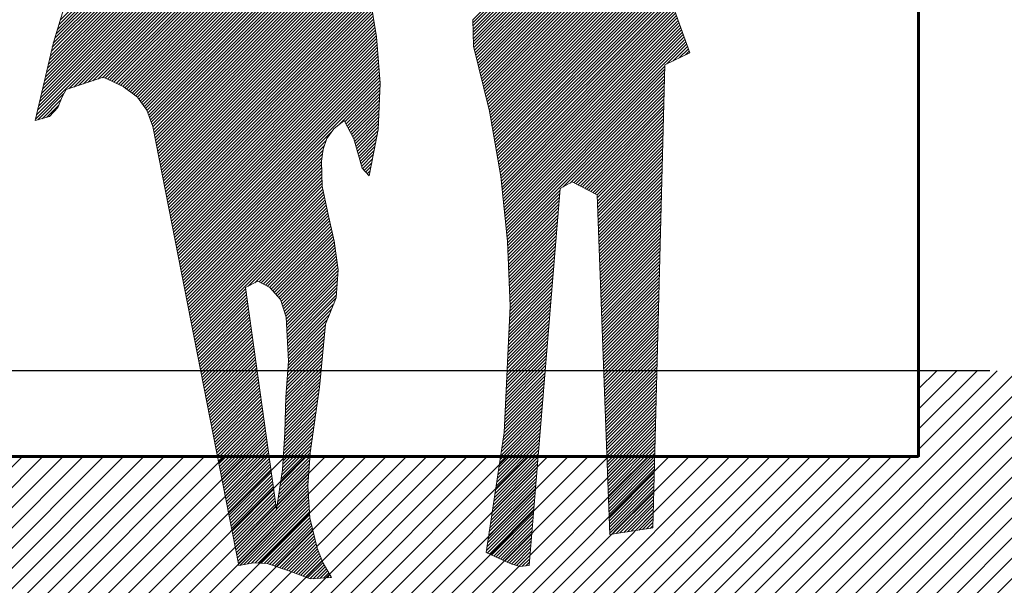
# Model space of a CAD drawing. Header units: metres. Extents: x -13 to 533, y -25 to 219.
# Tile 80 of 99: x 104.732 to 106.455, y 10.884 to 11.873. Entities that reach past the tile are written whole.
import ezdxf

# ---------------------------------------------------------------- set-up
doc = ezdxf.new("R2010")
doc.units = ezdxf.units.M
doc.layers.add('COTAS', color=4, linetype='Continuous', lineweight=13)
doc.layers.add('PLUMA 0.8', color=1, linetype='Continuous', lineweight=60)
doc.layers.add('TEXTURAS', color=7, linetype='Continuous', lineweight=5, true_color=0x8a8a8a)
doc.styles.add('TEXTOCENT', font='GOTHIC.TTF')
doc.dimstyles.new('PLANTA50', dxfattribs={"dimscale": 0.5, "dimtxt": 0.2, "dimasz": 0.15, "dimexe": 0.1, "dimexo": 0.1, "dimgap": 0.1, "dimtad": 2, "dimzin": 7, "dimdsep": 46, "dimtxsty": 'TEXTOCENT', "dimblk": 'ARCHTICK', "dimcen": 0.2, "dimdle": 0.1, "dimclrd": 8, "dimclre": 8, "dimclrt": 256, "dimaunit": 1, "dimadec": 0, "dimazin": 0, "dimtfac": 1, "dimtix": 1, "dimtmove": 2, "dimatfit": 3, "dimldrblk": 'ARCHTICK', "dimfxl": 1, "dimtolj": 1, "dimtzin": 0, "dimarcsym": 0})

# ---------------------------------------------------------------- blocks, each defined once
blk = doc.blocks.new('A$C0A920CC6')
at = {"color": 0}
for p, q in [((0.2401, 0.8205), (1.22, 1.8004)), ((0.2412, 0.8152), (1.2195, 1.7936)), ((0.2422, 0.81), (1.219, 1.7868)), ((0.2432, 0.8048), (1.2185, 1.7801)), ((0.2442, 0.7995), (1.218, 1.7733)), ((0.2453, 0.7943), (1.2175, 1.7665)), ((0.2463, 0.7891), (1.217, 1.7598)), ((0.2473, 0.7838), (1.2165, 1.753)), ((0.2484, 0.7786), (1.216, 1.7462)), ((0.2494, 0.7734), (1.2155, 1.7395)), ((0.2381, 0.8309), (1.058, 1.6508)), ((0.2391, 0.8257), (1.0753, 1.6619)), ((0.236, 0.8414), (1.0232, 1.6286)), ((0.2371, 0.8362), (1.0406, 1.6397)), ((0.233, 0.8571), (0.9874, 1.6116)), ((0.234, 0.8519), (0.9991, 1.617)), ((0.235, 0.8466), (1.0107, 1.6224)), ((0.2319, 0.8624), (0.9758, 1.6062)), ((0.0255, 1.0002), (0.4994, 1.4742)), ((0.0274, 1.0084), (0.4955, 1.4765)), ((0.0293, 1.0165), (0.4915, 1.4788)), ((0.0311, 1.0247), (0.4868, 1.4804)), ((0.033, 1.0329), (0.4822, 1.482)), ((0.0349, 1.041), (0.4776, 1.4836)), ((0.0375, 1.0499), (0.4729, 1.4852)), ((0.0403, 1.0589), (0.4683, 1.4869)), ((0.043, 1.0678), (0.4636, 1.4885)), ((0.0457, 1.0768), (0.459, 1.4901)), ((0.0484, 1.0858), (0.4557, 1.4931)), ((0.0122, 0.9432), (0.5256, 1.4566)), ((0.0141, 0.9513), (0.5226, 1.4598)), ((0.016, 0.9595), (0.5189, 1.4624)), ((0.0179, 0.9676), (0.515, 1.4647)), ((0.0198, 0.9758), (0.5111, 1.4671)), ((0.0217, 0.9839), (0.5072, 1.4694)), ((0.0236, 0.9921), (0.5033, 1.4718)), ((0.0009, 0.8942), (0.5437, 1.4371)), ((0.0028, 0.9024), (0.5407, 1.4403)), ((0.0046, 0.9105), (0.5377, 1.4436)), ((0.0065, 0.9187), (0.5346, 1.4468)), ((0.0084, 0.9269), (0.5316, 1.4501)), ((0.0103, 0.935), (0.5286, 1.4533)), ((0.0657, 0.9528), (0.5467, 1.4338)), ((0.075, 0.9558), (0.5497, 1.4305)), ((0.0842, 0.9588), (0.5527, 1.4273)), ((0.0935, 0.9619), (0.5557, 1.424)), ((0.1028, 0.9649), (0.5587, 1.4208)), ((0.1121, 0.9679), (0.5617, 1.4175)), ((0.1214, 0.9709), (0.5647, 1.4143)), ((0.1306, 0.9739), (0.5674, 1.4107)), ((0.1358, 0.9729), (0.5699, 1.4069)), ((0.1401, 0.9709), (0.5724, 1.4032)), ((0.1444, 0.9689), (0.5749, 1.3994)), ((0.1487, 0.9669), (0.5773, 1.3956)), ((0.1529, 0.9649), (0.5798, 1.3918)), ((0.1572, 0.9629), (0.5823, 1.388)), ((0.1615, 0.9609), (0.5847, 1.3842)), ((0.1657, 0.959), (0.5872, 1.3804)), ((0.8505, 1.0865), (1.1441, 1.3801)), ((0.17, 0.957), (0.5897, 1.3766)), ((0.1738, 0.9545), (0.5921, 1.3728)), ((0.1774, 0.9518), (0.5946, 1.369)), ((0.181, 0.9491), (0.5971, 1.3652)), ((0.1846, 0.9465), (0.5995, 1.3614)), ((0.8507, 1.0805), (1.1458, 1.3755)), ((0.851, 1.0744), (1.1474, 1.3709)), ((0.8512, 1.0684), (1.1491, 1.3663)), ((0.8514, 1.0623), (1.1507, 1.3617)), ((0.1882, 0.9438), (0.602, 1.3576)), ((0.1917, 0.9411), (0.6047, 1.354)), ((0.1953, 0.9385), (0.6074, 1.3505)), ((0.1989, 0.9358), (0.6102, 1.3471)), ((0.2016, 0.9321), (0.613, 1.3436)), ((0.8516, 1.0563), (1.1524, 1.3571)), ((0.8518, 1.0502), (1.154, 1.3525)), ((0.852, 1.0441), (1.1557, 1.3479)), ((0.8522, 1.0381), (1.1573, 1.3432)), ((0.2042, 0.9285), (0.6158, 1.3401)), ((0.2068, 0.9248), (0.6185, 1.3366)), ((0.2094, 0.9212), (0.6213, 1.3331)), ((0.212, 0.9175), (0.6241, 1.3296)), ((0.2146, 0.9139), (0.6269, 1.3262)), ((0.2171, 0.9101), (0.6296, 1.3227)), ((0.2309, 0.8676), (0.7019, 1.3386)), ((0.8529, 1.0325), (1.159, 1.3386)), ((0.8541, 1.0275), (1.1607, 1.334)), ((0.8553, 1.0224), (1.1623, 1.3294)), ((0.8565, 1.0174), (1.164, 1.3248)), ((0.2188, 0.9056), (0.6324, 1.3192)), ((0.2205, 0.901), (0.6352, 1.3157)), ((0.2222, 0.8965), (0.638, 1.3122)), ((0.2239, 0.8919), (0.6408, 1.3087)), ((0.2256, 0.8873), (0.6435, 1.3053)), ((0.2299, 0.8728), (0.6761, 1.3191)), ((0.8578, 1.0123), (1.1656, 1.3202)), ((0.859, 1.0073), (1.1673, 1.3156)), ((0.8602, 1.0023), (1.1689, 1.311)), ((0.8614, 0.9972), (1.1706, 1.3064)), ((0.2273, 0.8828), (0.6463, 1.3018)), ((0.2288, 0.8781), (0.6503, 1.2995)), ((0.8626, 0.9922), (1.1722, 1.3018)), ((0.8639, 0.9872), (1.1739, 1.2972)), ((0.8651, 0.9821), (1.1755, 1.2926)), ((0.8663, 0.9771), (1.1772, 1.288)), ((0.8675, 0.972), (1.1788, 1.2834)), ((0.8688, 0.967), (1.1805, 1.2787)), ((0.87, 0.962), (1.1822, 1.2741)), ((0.8712, 0.9569), (1.1838, 1.2695)), ((0.8724, 0.9519), (1.1855, 1.2649)), ((0.8737, 0.9469), (1.1871, 1.2603)), ((0.8749, 0.9418), (1.1888, 1.2557)), ((0.8761, 0.9368), (1.1904, 1.2511)), ((0.8773, 0.9317), (1.1921, 1.2465)), ((0.8785, 0.9267), (1.1937, 1.2419)), ((0.8798, 0.9217), (1.1954, 1.2373)), ((0.881, 0.9166), (1.197, 1.2327)), ((0.8822, 0.9116), (1.1987, 1.2281)), ((0.8833, 0.9064), (1.2003, 1.2235)), ((0.8843, 0.9011), (1.202, 1.2189)), ((0.8852, 0.8958), (1.2037, 1.2142)), ((0.8861, 0.8905), (1.2053, 1.2096)), ((0.2504, 0.7681), (0.6804, 1.1981)), ((0.8871, 0.8852), (1.207, 1.205)), ((0.888, 0.8798), (1.2086, 1.2004)), ((0.889, 0.8745), (1.2103, 1.1958)), ((0.8899, 0.8692), (1.2119, 1.1912)), ((0.2514, 0.7629), (0.6717, 1.1831)), ((0.2525, 0.7577), (0.6636, 1.1688)), ((0.8909, 0.8639), (1.2136, 1.1866)), ((0.8918, 0.8586), (1.2152, 1.182)), ((0.8928, 0.8533), (1.2169, 1.1774)), ((0.8937, 0.8479), (1.2185, 1.1728)), ((0.8946, 0.8426), (1.2202, 1.1682)), ((0.2535, 0.7524), (0.6555, 1.1544)), ((0.8956, 0.8373), (1.2218, 1.1636)), ((0.8965, 0.832), (1.2235, 1.159)), ((0.8975, 0.8267), (1.2251, 1.1544)), ((0.8984, 0.8214), (1.2268, 1.1497)), ((0.2545, 0.7472), (0.6491, 1.1418)), ((0.2555, 0.742), (0.65, 1.1364)), ((0.2566, 0.7367), (0.6508, 1.131)), ((0.8994, 0.816), (1.2285, 1.1451)), ((0.9003, 0.8107), (1.2301, 1.1405)), ((0.9012, 0.8054), (1.2318, 1.1359)), ((0.9022, 0.8001), (1.2334, 1.1313)), ((0.2576, 0.7315), (0.6517, 1.1256)), ((0.2586, 0.7263), (0.6525, 1.1202)), ((0.2597, 0.721), (0.6534, 1.1148)), ((0.9031, 0.7948), (1.2351, 1.1267)), ((0.9041, 0.7895), (1.2367, 1.1221)), ((0.905, 0.7841), (1.2384, 1.1175)), ((0.9058, 0.7786), (1.24, 1.1129)), ((0.2607, 0.7158), (0.6543, 1.1094)), ((0.2617, 0.7106), (0.6551, 1.104)), ((0.2627, 0.7053), (0.656, 1.0986)), ((0.2638, 0.7001), (0.6569, 1.0932)), ((0.9063, 0.7729), (1.2417, 1.1083)), ((0.9069, 0.7672), (1.2433, 1.1037)), ((0.9075, 0.7615), (1.245, 1.0991)), ((0.908, 0.7558), (1.2466, 1.0945)), ((0.2648, 0.6949), (0.6577, 1.0878)), ((0.2658, 0.6896), (0.6586, 1.0824)), ((0.2668, 0.6844), (0.6594, 1.077)), ((0.9086, 0.7501), (1.2483, 1.0899)), ((0.9092, 0.7444), (1.25, 1.0852)), ((0.9097, 0.7388), (1.2516, 1.0806)), ((0.9103, 0.7331), (1.2533, 1.076)), ((0.2679, 0.6792), (0.6603, 1.0716)), ((0.2689, 0.6739), (0.6612, 1.0662)), ((0.2699, 0.6687), (0.662, 1.0608)), ((0.2709, 0.6635), (0.6629, 1.0554)), ((0.9109, 0.7274), (1.2549, 1.0714)), ((0.9114, 0.7217), (1.2566, 1.0668)), ((0.912, 0.716), (1.2582, 1.0622)), ((0.9126, 0.7103), (1.2599, 1.0576)), ((0.9131, 0.7046), (1.2615, 1.053)), ((0.272, 0.6582), (0.6636, 1.0498)), ((0.273, 0.653), (0.664, 1.044)), ((0.274, 0.6478), (0.6645, 1.0382)), ((0.9137, 0.6989), (1.2632, 1.0484)), ((0.9143, 0.6932), (1.2648, 1.0438)), ((1.2281, 1.0007), (1.2665, 1.0392)), ((1.2401, 1.0066), (1.2681, 1.0346)), ((0.2751, 0.6425), (0.6649, 1.0324)), ((0.2761, 0.6373), (0.6654, 1.0266)), ((0.2771, 0.6321), (0.6659, 1.0208)), ((0.2781, 0.6268), (0.6663, 1.015)), ((1.2522, 1.0124), (1.2698, 1.03)), ((1.2643, 1.0182), (1.2715, 1.0254)), ((0.2792, 0.6216), (0.6668, 1.0092)), ((0.2802, 0.6164), (0.6673, 1.0034)), ((0.2812, 0.6111), (0.6677, 0.9976)), ((0.9148, 0.6875), (1.2239, 0.9966)), ((0.2822, 0.6059), (0.6682, 0.9918)), ((0.2833, 0.6006), (0.6687, 0.986)), ((0.2843, 0.5954), (0.6691, 0.9803)), ((0.9154, 0.6818), (1.2238, 0.9902)), ((0.916, 0.6761), (1.2236, 0.9838)), ((0.9165, 0.6704), (1.2234, 0.9773)), ((0.2853, 0.5902), (0.6696, 0.9745)), ((0.2864, 0.5849), (0.6701, 0.9687)), ((0.59, 0.8824), (0.6705, 0.9629)), ((0.9171, 0.6648), (1.2233, 0.9709)), ((0.9177, 0.6591), (1.2231, 0.9645)), ((1.0266, 0.7618), (1.2229, 0.9581)), ((0.0049, 0.892), (0.0557, 0.9429)), ((0.6018, 0.8879), (0.6703, 0.9564)), ((0.604, 0.8838), (0.67, 0.9498)), ((0.6062, 0.8797), (0.6698, 0.9433)), ((1.0402, 0.769), (1.2228, 0.9516)), ((1.047, 0.7696), (1.2226, 0.9452)), ((1.0511, 0.7674), (1.2224, 0.9388)), ((0.0134, 0.8942), (0.05, 0.9308)), ((0.0218, 0.8964), (0.0459, 0.9205)), ((0.6083, 0.8756), (0.6695, 0.9368)), ((0.6105, 0.8715), (0.6692, 0.9303)), ((0.6126, 0.8674), (0.669, 0.9237)), ((1.0552, 0.7653), (1.2223, 0.9323)), ((1.0593, 0.7631), (1.2221, 0.9259)), ((1.0635, 0.761), (1.2219, 0.9195)), ((0.6148, 0.8633), (0.6687, 0.9172)), ((0.6169, 0.8592), (0.6684, 0.9107)), ((0.6191, 0.8551), (0.6682, 0.9042)), ((1.0676, 0.7589), (1.2218, 0.9131)), ((1.0717, 0.7567), (1.2216, 0.9066)), ((1.0758, 0.7546), (1.2214, 0.9002)), ((0.6205, 0.8502), (0.6679, 0.8976)), ((0.6219, 0.8454), (0.6677, 0.8911)), ((0.6233, 0.8405), (0.6674, 0.8846)), ((1.08, 0.7525), (1.2213, 0.8938)), ((1.0841, 0.7503), (1.2211, 0.8873)), ((1.0882, 0.7482), (1.2209, 0.8809)), ((0.2874, 0.5797), (0.5762, 0.8685)), ((0.6247, 0.8356), (0.6671, 0.8781)), ((0.6261, 0.8308), (0.6666, 0.8713)), ((0.6275, 0.8259), (0.6651, 0.8635)), ((1.0923, 0.746), (1.2208, 0.8745)), ((1.0928, 0.7403), (1.2206, 0.8681)), ((1.093, 0.7342), (1.2204, 0.8616)), ((0.2884, 0.5745), (0.5656, 0.8517)), ((0.6289, 0.821), (0.6635, 0.8557)), ((0.6303, 0.8162), (0.6619, 0.8478)), ((1.0933, 0.7282), (1.2203, 0.8552)), ((1.0935, 0.7222), (1.2201, 0.8488)), ((0.2894, 0.5692), (0.5623, 0.8421)), ((0.2905, 0.564), (0.5595, 0.8331)), ((0.2915, 0.5588), (0.5584, 0.8257)), ((0.6317, 0.8113), (0.6604, 0.84)), ((0.6331, 0.8064), (0.6588, 0.8322)), ((0.6344, 0.8016), (0.6572, 0.8244)), ((1.0937, 0.7161), (1.2199, 0.8423)), ((1.0939, 0.7101), (1.2198, 0.8359)), ((1.0941, 0.704), (1.2196, 0.8295)), ((0.2925, 0.5535), (0.5572, 0.8183)), ((0.2935, 0.5483), (0.5562, 0.811)), ((0.2946, 0.5431), (0.5565, 0.805)), ((0.6363, 0.7971), (0.6557, 0.8165)), ((0.6392, 0.7938), (0.6541, 0.8087)), ((1.0944, 0.698), (1.2194, 0.8231)), ((1.0946, 0.692), (1.2193, 0.8166)), ((1.0948, 0.6859), (1.2191, 0.8102)), ((0.2956, 0.5378), (0.5567, 0.7989)), ((0.2966, 0.5326), (0.5569, 0.7929)), ((0.2976, 0.5274), (0.5571, 0.7869)), ((0.6422, 0.7905), (0.6525, 0.8009)), ((0.6451, 0.7872), (0.651, 0.7931)), ((0.648, 0.7838), (0.6494, 0.7852)), ((1.095, 0.6799), (1.2189, 0.8038)), ((1.0953, 0.6738), (1.2188, 0.7974)), ((1.0955, 0.6678), (1.2186, 0.7909)), ((0.2987, 0.5221), (0.5574, 0.7808)), ((0.2997, 0.5169), (0.5576, 0.7748)), ((0.3007, 0.5117), (0.5578, 0.7687)), ((1.0957, 0.6618), (1.2184, 0.7845)), ((1.0959, 0.6557), (1.2183, 0.7781)), ((1.0961, 0.6497), (1.2181, 0.7716)), ((0.3018, 0.5064), (0.5581, 0.7628)), ((0.3028, 0.5012), (0.5591, 0.7576)), ((0.3038, 0.496), (0.5602, 0.7524)), ((0.3048, 0.4907), (0.5613, 0.7472)), ((0.9181, 0.6532), (1.0203, 0.7555)), ((0.9184, 0.6472), (1.0198, 0.7486)), ((1.0964, 0.6437), (1.2179, 0.7652)), ((1.0966, 0.6376), (1.2178, 0.7588)), ((1.0968, 0.6316), (1.2176, 0.7524)), ((0.3059, 0.4855), (0.5624, 0.742)), ((0.3069, 0.4803), (0.5634, 0.7368)), ((0.3079, 0.475), (0.5645, 0.7316)), ((0.9186, 0.6412), (1.0192, 0.7418)), ((0.9189, 0.6352), (1.0187, 0.735)), ((0.9191, 0.6292), (1.0181, 0.7282)), ((1.097, 0.6255), (1.2174, 0.7459)), ((1.0973, 0.6195), (1.2173, 0.7395)), ((1.0975, 0.6135), (1.2171, 0.7331)), ((0.3089, 0.4698), (0.5656, 0.7264)), ((0.4142, 0.5688), (0.5667, 0.7213)), ((0.4272, 0.5756), (0.5677, 0.7161)), ((0.4352, 0.5773), (0.5688, 0.7109)), ((0.9194, 0.6232), (1.0175, 0.7214)), ((0.9197, 0.6172), (1.017, 0.7145)), ((1.0977, 0.6074), (1.2169, 0.7266)), ((1.0979, 0.6014), (1.2168, 0.7202)), ((1.0981, 0.5953), (1.2166, 0.7138)), ((0.4393, 0.5751), (0.57, 0.7058)), ((0.4434, 0.5729), (0.5711, 0.7007)), ((0.4474, 0.5707), (0.5723, 0.6956)), ((0.4515, 0.5685), (0.5735, 0.6905)), ((0.9199, 0.6112), (1.0164, 0.7077)), ((0.9202, 0.6052), (1.0159, 0.7009)), ((0.9204, 0.5992), (1.0153, 0.6941)), ((1.0984, 0.5893), (1.2164, 0.7074)), ((1.0986, 0.5833), (1.2163, 0.7009)), ((1.0988, 0.5772), (1.2161, 0.6945)), ((0.4556, 0.5663), (0.5747, 0.6854)), ((0.4587, 0.5632), (0.5758, 0.6803)), ((0.4617, 0.5599), (0.577, 0.6752)), ((0.4646, 0.5566), (0.5782, 0.6701)), ((0.9207, 0.5932), (1.0147, 0.6872)), ((0.921, 0.5872), (1.0142, 0.6804)), ((0.9212, 0.5812), (1.0136, 0.6736)), ((1.099, 0.5712), (1.2159, 0.6881)), ((1.0993, 0.5652), (1.2158, 0.6816)), ((1.0995, 0.5591), (1.2156, 0.6752)), ((0.4675, 0.5532), (0.5793, 0.6651)), ((0.4705, 0.5499), (0.5805, 0.66)), ((0.4734, 0.5466), (0.5816, 0.6548)), ((0.9215, 0.5752), (1.0131, 0.6668)), ((0.9217, 0.5692), (1.0125, 0.66)), ((0.922, 0.5632), (1.0119, 0.6531)), ((1.0997, 0.5531), (1.2154, 0.6688)), ((1.0999, 0.547), (1.2152, 0.6624)), ((1.1001, 0.541), (1.2151, 0.6559)), ((0.4763, 0.5433), (0.5823, 0.6492)), ((0.4782, 0.5389), (0.583, 0.6437)), ((0.4797, 0.5341), (0.5837, 0.6381)), ((0.4812, 0.5293), (0.5844, 0.6326)), ((0.9222, 0.5572), (1.0114, 0.6463)), ((0.9225, 0.5512), (1.0108, 0.6395)), ((0.9228, 0.5452), (1.0102, 0.6327)), ((1.1004, 0.535), (1.2149, 0.6495)), ((1.1006, 0.5289), (1.2147, 0.6431)), ((1.1008, 0.5229), (1.2146, 0.6366)), ((0.4827, 0.5246), (0.5851, 0.627)), ((0.4842, 0.5198), (0.5859, 0.6215)), ((0.4857, 0.5151), (0.5866, 0.616)), ((0.923, 0.5392), (1.0097, 0.6258)), ((0.9233, 0.5332), (1.0091, 0.619)), ((1.101, 0.5168), (1.2144, 0.6302)), ((1.1013, 0.5108), (1.2142, 0.6238)), ((1.1015, 0.5048), (1.2141, 0.6174)), ((0.4872, 0.5103), (0.5873, 0.6104)), ((0.488, 0.5049), (0.588, 0.6049)), ((0.4883, 0.4989), (0.5886, 0.5991)), ((0.9226, 0.5138), (1.0074, 0.5986)), ((0.923, 0.5203), (1.008, 0.6054)), ((0.9233, 0.5269), (1.0086, 0.6122)), ((1.1017, 0.4987), (1.2139, 0.6109)), ((1.1019, 0.4927), (1.2137, 0.6045)), ((1.1022, 0.4867), (1.2136, 0.5981)), ((0.4886, 0.493), (0.5881, 0.5924)), ((0.4889, 0.487), (0.5877, 0.5857)), ((0.4893, 0.4811), (0.5872, 0.579)), ((0.9217, 0.494), (1.0058, 0.5781)), ((0.922, 0.5006), (1.0063, 0.5849)), ((0.9223, 0.5072), (1.0069, 0.5917)), ((1.1024, 0.4806), (1.2134, 0.5917)), ((1.1026, 0.4746), (1.2132, 0.5852)), ((1.1028, 0.4685), (1.2131, 0.5788)), ((0.31, 0.4646), (0.409, 0.5636)), ((0.311, 0.4593), (0.4097, 0.5581)), ((0.4896, 0.4751), (0.5868, 0.5723)), ((0.4899, 0.4692), (0.5863, 0.5656)), ((0.4902, 0.4632), (0.5859, 0.5589)), ((0.9208, 0.4743), (1.0041, 0.5576)), ((0.9211, 0.4809), (1.0046, 0.5644)), ((0.9214, 0.4875), (1.0052, 0.5713)), ((1.103, 0.4625), (1.2129, 0.5724)), ((1.1033, 0.4565), (1.2127, 0.5659)), ((1.1035, 0.4504), (1.2126, 0.5595)), ((0.312, 0.4541), (0.4105, 0.5526)), ((0.313, 0.4489), (0.4113, 0.5471)), ((0.3141, 0.4436), (0.412, 0.5416)), ((0.3151, 0.4384), (0.4128, 0.5361)), ((0.4905, 0.4573), (0.5854, 0.5522)), ((0.4908, 0.4513), (0.5847, 0.5452)), ((0.9198, 0.4546), (1.0024, 0.5372)), ((0.9201, 0.4612), (1.0029, 0.544)), ((0.9204, 0.4677), (1.0035, 0.5508)), ((1.1037, 0.4444), (1.2124, 0.5531)), ((1.1039, 0.4383), (1.2122, 0.5467)), ((1.1042, 0.4323), (1.2121, 0.5402)), ((0.3161, 0.4332), (0.4136, 0.5306)), ((0.3172, 0.4279), (0.4143, 0.5251)), ((0.3182, 0.4227), (0.4151, 0.5196)), ((0.4911, 0.4454), (0.5804, 0.5347)), ((0.4914, 0.4394), (0.5762, 0.5242)), ((0.9192, 0.4414), (1.0013, 0.5235)), ((0.9195, 0.448), (1.0018, 0.5303)), ((1.1044, 0.4263), (1.2119, 0.5338)), ((1.1046, 0.4202), (1.2117, 0.5274)), ((1.1048, 0.4142), (1.2116, 0.5209)), ((0.3192, 0.4175), (0.4159, 0.5141)), ((0.3202, 0.4122), (0.4166, 0.5086)), ((0.3213, 0.407), (0.4174, 0.5031)), ((0.4918, 0.4335), (0.5719, 0.5137)), ((0.4921, 0.4275), (0.5677, 0.5031)), ((0.9183, 0.4217), (0.9996, 0.503)), ((0.9186, 0.4283), (1.0001, 0.5099)), ((0.9189, 0.4349), (1.0007, 0.5167)), ((1.105, 0.4082), (1.2114, 0.5145)), ((1.1053, 0.4021), (1.2112, 0.5081)), ((1.1055, 0.3961), (1.2111, 0.5017)), ((0.3223, 0.4018), (0.4182, 0.4976)), ((0.3233, 0.3965), (0.419, 0.4922)), ((0.3243, 0.3913), (0.4197, 0.4867)), ((0.3254, 0.3861), (0.4205, 0.4812)), ((0.4912, 0.4079), (0.5629, 0.4795)), ((0.4917, 0.4146), (0.5635, 0.4865)), ((0.4922, 0.4214), (0.5642, 0.4934)), ((0.9173, 0.402), (0.9979, 0.4826)), ((0.9176, 0.4086), (0.9985, 0.4894)), ((0.9179, 0.4151), (0.999, 0.4962)), ((1.1057, 0.39), (1.2109, 0.4952)), ((1.1059, 0.384), (1.2107, 0.4888)), ((1.1062, 0.378), (1.2106, 0.4824)), ((0.3264, 0.3808), (0.4213, 0.4757)), ((0.3274, 0.3756), (0.422, 0.4702)), ((0.3285, 0.3704), (0.4228, 0.4647)), ((0.4901, 0.3943), (0.5615, 0.4657)), ((0.4907, 0.4011), (0.5622, 0.4726)), ((0.9164, 0.3823), (0.9962, 0.4621)), ((0.9167, 0.3888), (0.9968, 0.4689)), ((0.917, 0.3954), (0.9973, 0.4758)), ((1.1064, 0.3719), (1.2104, 0.4759)), ((1.1066, 0.3659), (1.2102, 0.4695)), ((1.1068, 0.3598), (1.2101, 0.4631)), ((0.3295, 0.3651), (0.4236, 0.4592)), ((0.3305, 0.3599), (0.4243, 0.4537)), ((0.3315, 0.3546), (0.4251, 0.4482)), ((0.3326, 0.3494), (0.4259, 0.4427)), ((0.4886, 0.3739), (0.5596, 0.4449)), ((0.4891, 0.3807), (0.5602, 0.4519)), ((0.4896, 0.3875), (0.5609, 0.4588)), ((0.9154, 0.3625), (0.9945, 0.4416)), ((0.9157, 0.3691), (0.9951, 0.4485)), ((0.9161, 0.3757), (0.9956, 0.4553)), ((1.107, 0.3538), (1.2099, 0.4567)), ((1.1073, 0.3478), (1.2097, 0.4502)), ((1.1075, 0.3417), (1.2096, 0.4438)), ((0.3336, 0.3442), (0.4266, 0.4372)), ((0.3346, 0.3389), (0.4274, 0.4317)), ((0.3356, 0.3337), (0.4282, 0.4262)), ((0.487, 0.3536), (0.5576, 0.4242)), ((0.4875, 0.3604), (0.5582, 0.4311)), ((0.4881, 0.3672), (0.5589, 0.438)), ((0.9148, 0.3494), (0.9934, 0.428)), ((0.9151, 0.356), (0.994, 0.4348)), ((1.1077, 0.3357), (1.2094, 0.4374)), ((1.1079, 0.3297), (1.2092, 0.4309)), ((1.1082, 0.3236), (1.2091, 0.4245)), ((0.3367, 0.3285), (0.4289, 0.4208)), ((0.3377, 0.3232), (0.4297, 0.4153)), ((0.3387, 0.318), (0.4305, 0.4098)), ((0.3397, 0.3128), (0.4312, 0.4043)), ((0.4865, 0.3343), (0.5556, 0.4034)), ((0.4866, 0.3407), (0.5563, 0.4103)), ((0.4868, 0.3471), (0.5569, 0.4172)), ((0.9139, 0.3297), (0.9917, 0.4075)), ((0.9142, 0.3362), (0.9923, 0.4144)), ((0.9145, 0.3428), (0.9928, 0.4212)), ((1.1084, 0.3176), (1.2089, 0.4181)), ((1.1086, 0.3115), (1.2087, 0.4117)), ((1.1088, 0.3055), (1.2086, 0.4052)), ((0.3408, 0.3075), (0.432, 0.3988)), ((0.3418, 0.3023), (0.4328, 0.3933)), ((0.3428, 0.2971), (0.4336, 0.3878)), ((0.4861, 0.3214), (0.5543, 0.3896)), ((0.4863, 0.3278), (0.5549, 0.3965)), ((0.9129, 0.3099), (0.99, 0.3871)), ((0.9132, 0.3165), (0.9906, 0.3939)), ((0.9135, 0.3231), (0.9912, 0.4007)), ((1.109, 0.2995), (1.2084, 0.3988)), ((1.1093, 0.2934), (1.2082, 0.3924)), ((1.1095, 0.2874), (1.2081, 0.386)), ((0.3439, 0.2918), (0.4343, 0.3823)), ((0.3449, 0.2866), (0.4351, 0.3768)), ((0.3459, 0.2814), (0.4359, 0.3713)), ((0.3469, 0.2761), (0.4366, 0.3658)), ((0.4856, 0.3021), (0.5521, 0.3686)), ((0.4858, 0.3086), (0.5529, 0.3757)), ((0.486, 0.315), (0.5536, 0.3826)), ((0.912, 0.2902), (0.9884, 0.3666)), ((0.9123, 0.2968), (0.9889, 0.3734)), ((0.9126, 0.3034), (0.9895, 0.3802)), ((1.1097, 0.2813), (1.2079, 0.3795)), ((1.1099, 0.2753), (1.2077, 0.3731)), ((1.1102, 0.2693), (1.2076, 0.3667)), ((0.348, 0.2709), (0.4374, 0.3603)), ((0.349, 0.2657), (0.4382, 0.3548)), ((0.35, 0.2604), (0.4389, 0.3494)), ((0.4851, 0.2828), (0.549, 0.3467)), ((0.4853, 0.2893), (0.55, 0.354)), ((0.4855, 0.2957), (0.5511, 0.3613)), ((0.9094, 0.2688), (0.9867, 0.3461)), ((0.9105, 0.2762), (0.9872, 0.3529)), ((0.9116, 0.2836), (0.9878, 0.3598)), ((1.1104, 0.2632), (1.2074, 0.3602)), ((1.1106, 0.2572), (1.2072, 0.3538)), ((1.1108, 0.2512), (1.2071, 0.3474)), ((0.351, 0.2552), (0.4397, 0.3439)), ((0.3521, 0.25), (0.4405, 0.3384)), ((0.3531, 0.2447), (0.4412, 0.3329)), ((0.3541, 0.2395), (0.442, 0.3274)), ((0.4843, 0.2695), (0.547, 0.3322)), ((0.4847, 0.2761), (0.548, 0.3395)), ((0.906, 0.2467), (0.985, 0.3257)), ((0.9072, 0.2541), (0.9855, 0.3325)), ((0.9083, 0.2615), (0.9861, 0.3393)), ((1.111, 0.2451), (1.2069, 0.341)), ((1.1113, 0.2391), (1.2067, 0.3345)), ((1.1115, 0.233), (1.2066, 0.3281)), ((0.3552, 0.2343), (0.4428, 0.3219)), ((0.3562, 0.229), (0.4435, 0.3164)), ((0.3572, 0.2238), (0.4443, 0.3109)), ((0.483, 0.2494), (0.5439, 0.3103)), ((0.4834, 0.2561), (0.5449, 0.3176)), ((0.4838, 0.2628), (0.5459, 0.3249)), ((0.9038, 0.232), (0.9839, 0.312)), ((0.9049, 0.2394), (0.9844, 0.3188)), ((1.1117, 0.227), (1.2064, 0.3217)), ((1.1119, 0.221), (1.2062, 0.3152)), ((1.1122, 0.2149), (1.2061, 0.3088)), ((0.3582, 0.2186), (0.4451, 0.3054)), ((0.3593, 0.2133), (0.4458, 0.2999)), ((0.3603, 0.2081), (0.4466, 0.2944)), ((0.3613, 0.2029), (0.4474, 0.2889)), ((0.4817, 0.2294), (0.5408, 0.2884)), ((0.4821, 0.236), (0.5418, 0.2957)), ((0.4826, 0.2427), (0.5429, 0.303)), ((0.9005, 0.2099), (0.9822, 0.2915)), ((0.9016, 0.2172), (0.9827, 0.2984)), ((0.9027, 0.2246), (0.9833, 0.3052)), ((1.1124, 0.2089), (1.2059, 0.3024)), ((1.1126, 0.2028), (1.2057, 0.296)), ((1.1128, 0.1968), (1.2055, 0.2895)), ((0.3623, 0.1976), (0.4482, 0.2834)), ((0.3634, 0.1924), (0.4489, 0.278)), ((0.3644, 0.1872), (0.4497, 0.2725)), ((0.4809, 0.216), (0.5388, 0.2739)), ((0.4813, 0.2227), (0.5398, 0.2812)), ((0.8972, 0.1878), (0.9805, 0.2711)), ((0.8983, 0.1951), (0.9811, 0.2779)), ((0.8994, 0.2025), (0.9816, 0.2847)), ((1.113, 0.1908), (1.2054, 0.2831)), ((1.1133, 0.1847), (1.2052, 0.2767)), ((1.1135, 0.1787), (1.205, 0.2702)), ((0.3654, 0.1819), (0.4505, 0.267)), ((0.3664, 0.1767), (0.4512, 0.2615)), ((0.3675, 0.1715), (0.452, 0.256)), ((0.3685, 0.1662), (0.4528, 0.2505)), ((0.4779, 0.1942), (0.5357, 0.252)), ((0.479, 0.2016), (0.5367, 0.2593)), ((0.4801, 0.209), (0.5377, 0.2666)), ((0.8938, 0.1656), (0.9788, 0.2506)), ((0.8949, 0.173), (0.9794, 0.2574)), ((0.8961, 0.1804), (0.9799, 0.2643)), ((1.1137, 0.1727), (1.2049, 0.2638)), ((1.1139, 0.1666), (1.2047, 0.2574)), ((1.1142, 0.1606), (1.2045, 0.251)), ((0.3695, 0.161), (0.4535, 0.245)), ((0.3706, 0.1558), (0.4543, 0.2395)), ((0.3716, 0.1505), (0.4551, 0.234)), ((0.4746, 0.1721), (0.5337, 0.2313)), ((0.4757, 0.1795), (0.5342, 0.238)), ((0.4768, 0.1869), (0.5347, 0.2447)), ((0.8905, 0.1435), (0.9771, 0.2301)), ((0.8916, 0.1509), (0.9777, 0.237)), ((0.8927, 0.1583), (0.9782, 0.2438)), ((1.1144, 0.1545), (1.2044, 0.2445)), ((1.1146, 0.1485), (1.2042, 0.2381)), ((1.1148, 0.1425), (1.204, 0.2317)), ((0.3726, 0.1453), (0.4558, 0.2285)), ((0.3736, 0.1401), (0.4566, 0.223)), ((0.3747, 0.1348), (0.4574, 0.2175)), ((0.3757, 0.1296), (0.4581, 0.212)), ((0.4712, 0.15), (0.5323, 0.211)), ((0.4723, 0.1574), (0.5328, 0.2178)), ((0.4735, 0.1647), (0.5332, 0.2245)), ((0.8883, 0.1288), (0.976, 0.2165)), ((0.8894, 0.1362), (0.9766, 0.2233)), ((1.115, 0.1364), (1.2039, 0.2252)), ((1.1153, 0.1304), (1.2037, 0.2188)), ((1.1155, 0.1243), (1.2035, 0.2124)), ((0.3767, 0.1244), (0.4589, 0.2065)), ((0.3777, 0.1191), (0.4597, 0.2011)), ((0.3788, 0.1139), (0.4604, 0.1956)), ((0.469, 0.1352), (0.5313, 0.1976)), ((0.4701, 0.1426), (0.5318, 0.2043)), ((0.885, 0.1067), (0.9743, 0.196)), ((0.8861, 0.1141), (0.9749, 0.2029)), ((0.8872, 0.1214), (0.9754, 0.2097)), ((1.1157, 0.1183), (1.2034, 0.206)), ((1.1159, 0.1123), (1.2032, 0.1995)), ((1.1162, 0.1062), (1.203, 0.1931)), ((0.3798, 0.1086), (0.4612, 0.1901)), ((0.3808, 0.1034), (0.462, 0.1846)), ((0.3818, 0.0982), (0.4628, 0.1791)), ((0.3829, 0.0929), (0.4635, 0.1736)), ((0.3911, 0.0511), (0.5309, 0.1908)), ((0.3921, 0.0458), (0.5304, 0.1841)), ((0.3931, 0.0406), (0.5303, 0.1778)), ((0.8816, 0.0846), (0.9726, 0.1756)), ((0.8827, 0.0919), (0.9732, 0.1824)), ((0.8838, 0.0993), (0.9738, 0.1892)), ((1.1164, 0.1002), (1.2029, 0.1867)), ((1.1166, 0.0942), (1.2027, 0.1803)), ((1.1168, 0.0881), (1.2025, 0.1738)), ((0.3839, 0.0877), (0.4643, 0.1681)), ((0.3849, 0.0825), (0.4651, 0.1626)), ((0.386, 0.0772), (0.4658, 0.1571)), ((0.3942, 0.0354), (0.5307, 0.1719)), ((0.3952, 0.0301), (0.531, 0.1659)), ((0.3976, 0.0262), (0.5313, 0.16)), ((0.4053, 0.0277), (0.5317, 0.1541)), ((0.8783, 0.0625), (0.9709, 0.1551)), ((0.8794, 0.0698), (0.9715, 0.1619)), ((0.8805, 0.0772), (0.9721, 0.1687)), ((1.122, 0.087), (1.2024, 0.1674)), ((1.1293, 0.0881), (1.2022, 0.161)), ((1.1367, 0.0892), (1.202, 0.1545)), ((0.387, 0.072), (0.4666, 0.1516)), ((0.388, 0.0668), (0.4674, 0.1461)), ((0.389, 0.0615), (0.4681, 0.1406)), ((0.3901, 0.0563), (0.4689, 0.1351)), ((0.4129, 0.0291), (0.532, 0.1482)), ((0.4206, 0.0305), (0.5324, 0.1423)), ((0.4275, 0.0311), (0.5327, 0.1363)), ((0.8772, 0.0551), (0.9704, 0.1483)), ((0.8786, 0.0502), (0.9698, 0.1415)), ((0.8829, 0.0482), (0.9693, 0.1346)), ((1.1441, 0.0903), (1.2019, 0.1481)), ((1.1515, 0.0914), (1.2017, 0.1417)), ((1.1588, 0.0925), (1.2015, 0.1353)), ((0.4334, 0.0308), (0.533, 0.1304)), ((0.4392, 0.0304), (0.5334, 0.1245)), ((0.4451, 0.03), (0.5337, 0.1186)), ((0.8872, 0.0463), (0.9687, 0.1278)), ((0.8914, 0.0443), (0.9681, 0.121)), ((1.1662, 0.0937), (1.2014, 0.1288)), ((1.1736, 0.0948), (1.2012, 0.1224)), ((1.1809, 0.0959), (1.201, 0.116)), ((0.451, 0.0296), (0.535, 0.1135)), ((0.4557, 0.028), (0.5362, 0.1085)), ((0.4604, 0.0265), (0.5374, 0.1035)), ((0.4651, 0.0249), (0.5386, 0.0984)), ((0.8957, 0.0423), (0.9676, 0.1142)), ((0.9, 0.0403), (0.967, 0.1073)), ((0.9043, 0.0384), (0.9665, 0.1005)), ((1.1883, 0.097), (1.2009, 0.1095)), ((1.1957, 0.0981), (1.2007, 0.1031)), ((0.4698, 0.0234), (0.5398, 0.0934)), ((0.4746, 0.0218), (0.5411, 0.0884)), ((0.4793, 0.0203), (0.5423, 0.0833)), ((0.484, 0.0188), (0.5435, 0.0783)), ((0.9086, 0.0364), (0.9659, 0.0937)), ((0.9129, 0.0344), (0.9653, 0.0869)), ((0.9172, 0.0324), (0.9648, 0.0801)), ((0.4887, 0.0172), (0.5447, 0.0732)), ((0.4934, 0.0157), (0.546, 0.0682)), ((0.498, 0.014), (0.5472, 0.0632)), ((0.5025, 0.0123), (0.5485, 0.0583)), ((0.9214, 0.0305), (0.9642, 0.0732)), ((0.926, 0.0288), (0.9637, 0.0664)), ((0.9309, 0.0274), (0.9631, 0.0596)), ((0.507, 0.0105), (0.5503, 0.0538)), ((0.5116, 0.0088), (0.5522, 0.0494)), ((0.5161, 0.007), (0.554, 0.0449)), ((0.5206, 0.0053), (0.5558, 0.0404)), ((0.9358, 0.026), (0.9625, 0.0528)), ((0.9406, 0.0246), (0.962, 0.0459)), ((0.9469, 0.0246), (0.9614, 0.0391)), ((0.5251, 0.0035), (0.5576, 0.036)), ((0.5296, 0.0018), (0.5594, 0.0315)), ((0.5341, 0), (0.5616, 0.0275)), ((0.5406, 0.0002), (0.5639, 0.0235)), ((0.5473, 0.0007), (0.5662, 0.0195)), ((0.9538, 0.0253), (0.9608, 0.0323)), ((0.554, 0.0011), (0.5685, 0.0156)), ((0.5607, 0.0015), (0.5708, 0.0116)), ((0.5674, 0.002), (0.573, 0.0076)), ((0.5741, 0.0024), (0.5753, 0.0037))]:
    blk.add_line(p, q, dxfattribs=at)
at = {"linetype": 'Continuous'}
for p, q in [((1.1042, 1.4912), (1.2725, 1.0224)), ((0.6489, 1.143), (0.6633, 1.053)), ((0.0351, 1.0422), (0.0585, 1.1195)), ((0.8523, 1.035), (0.8505, 1.0871)), ((0.6633, 1.053), (0.6705, 0.963)), ((0, 0.891), (0.0351, 1.0422)), ((0.8829, 0.909), (0.8523, 1.035)), ((1.2725, 1.0224), (1.224, 0.9989)), ((1.224, 0.9989), (1.2005, 0.099)), ((0.1323, 0.9747), (0.0603, 0.9512)), ((0.171, 0.9567), (0.1323, 0.9747)), ((0.6705, 0.963), (0.6669, 0.873)), ((0.0603, 0.9512), (0.0522, 0.9369)), ((0.1989, 0.9359), (0.171, 0.9567)), ((0.0522, 0.9369), (0.0441, 0.9161)), ((0.2169, 0.9108), (0.1989, 0.9359)), ((0.0441, 0.9161), (0.0279, 0.8982)), ((0.2286, 0.8793), (0.2169, 0.9108)), ((0.9054, 0.7821), (0.8829, 0.909)), ((0.0279, 0.8982), (0, 0.891)), ((0.6003, 0.891), (0.5805, 0.8748)), ((0.6192, 0.855), (0.6003, 0.891)), ((0.396, 0.0261), (0.2286, 0.8793)), ((0.5805, 0.8748), (0.567, 0.8559)), ((0.6669, 0.873), (0.6489, 0.783)), ((0.567, 0.8559), (0.5598, 0.8352)), ((0.6282, 0.8235), (0.6192, 0.855)), ((0.5598, 0.8352), (0.5562, 0.8118)), ((0.6354, 0.7983), (0.6282, 0.8235)), ((0.5562, 0.8118), (0.558, 0.7632)), ((0.6489, 0.783), (0.6354, 0.7983)), ((0.9179, 0.6561), (0.9054, 0.7821)), ((1.044, 0.7713), (1.0206, 0.7587)), ((1.0926, 0.7461), (1.044, 0.7713)), ((0.558, 0.7632), (0.5688, 0.711)), ((1.0206, 0.7587), (0.9603, 0.0261)), ((1.1169, 0.0864), (1.0926, 0.7461)), ((0.5688, 0.711), (0.5814, 0.6561)), ((0.5814, 0.6561), (0.5886, 0.6003)), ((0.9234, 0.5301), (0.9179, 0.6561)), ((0.5886, 0.6003), (0.585, 0.5463)), ((0.4086, 0.5661), (0.4329, 0.5787)), ((0.4329, 0.5787), (0.4563, 0.5661)), ((0.4689, 0.135), (0.4086, 0.5661)), ((0.4563, 0.5661), (0.477, 0.5427)), ((0.477, 0.5427), (0.4878, 0.5085)), ((0.585, 0.5463), (0.5643, 0.495)), ((0.9116, 0.2844), (0.9234, 0.5301)), ((0.4878, 0.5085), (0.4923, 0.423)), ((0.5643, 0.495), (0.5526, 0.3726)), ((0.4923, 0.423), (0.4869, 0.3528)), ((0.5526, 0.3726), (0.5346, 0.2448)), ((0.4869, 0.3528), (0.4851, 0.2835)), ((0.4851, 0.2835), (0.4806, 0.2124)), ((0.8765, 0.0513), (0.9116, 0.2844)), ((0.5346, 0.2448), (0.5301, 0.1809)), ((0.4806, 0.2124), (0.4689, 0.135)), ((0.5301, 0.1809), (0.5337, 0.1188)), ((0.5337, 0.1188), (0.5481, 0.0594)), ((1.2005, 0.099), (1.1169, 0.0864)), ((0.5481, 0.0594), (0.5598, 0.0306)), ((0.9234, 0.0297), (0.8765, 0.0513)), ((0.4248, 0.0315), (0.396, 0.0261)), ((0.4509, 0.0297), (0.4248, 0.0315)), ((0.495, 0.0153), (0.4509, 0.0297)), ((0.5598, 0.0306), (0.576, 0.0027)), ((0.9422, 0.0243), (0.9234, 0.0297)), ((0.9603, 0.0261), (0.9422, 0.0243)), ((0.5346, 0), (0.495, 0.0153)), ((0.576, 0.0027), (0.5346, 0))]:
    blk.add_line(p, q, dxfattribs=at)
blk = doc.blocks.new('_ARCHTICK')
at = {"color": 0, "linetype": 'ByBlock', "const_width": 0.15}
blk.add_lwpolyline([(-0.5, -0.5), (0.5, 0.5)], dxfattribs=at)
blk = doc.blocks.new('*D627')
at = {"layer": 'COTAS', "color": 251, "linetype": 'Continuous', "lineweight": -2, "transparency": 16777216}
for p, q in [((104.6226, 11.2587), (104.6226, 11.3487)), ((106.4295, 11.2587), (104.5976, 11.2587)), ((104.6226, 11.1087), (104.6226, 11.2587)), ((106.2795, 11.1087), (104.5976, 11.1087)), ((104.6226, 11.1087), (104.6226, 11.0187))]:
    blk.add_line(p, q, dxfattribs=at)
at = {"layer": 'Defpoints', "color": 0, "lineweight": 5, "transparency": 16777216}
for p in [(104.6226, 11.2587), (106.4545, 11.2587), (106.3045, 11.1087)]:
    blk.add_point(p, dxfattribs=at)
at = {"layer": 'COTAS', "color": 251, "lineweight": -2, "transparency": 16777216, "xscale": 0.09, "yscale": 0.09, "zscale": 0.09}
for p, rotation in [((104.6226, 11.2587), 270), ((104.6226, 11.1087), 90)]:
    blk.add_blockref('_ARCHTICK', p, dxfattribs=dict(at, rotation=rotation))
at = {"layer": 'COTAS', "transparency": 16777216, "insert": (104.5111, 11.1837), "char_height": 0.12, "attachment_point": 5, "rotation": 90, "style": 'TEXTOCENT'}
blk.add_mtext('\\A1;.15', dxfattribs=at)
blk = doc.blocks.new('*D628')
at = {"layer": 'COTAS', "color": 251, "linetype": 'Continuous', "lineweight": -2, "transparency": 16777216}
for p, q in [((104.6226, 11.2087), (104.6226, 13.9587)), ((106.4295, 13.9087), (104.5976, 13.9087)), ((106.2545, 11.2587), (104.5976, 11.2587))]:
    blk.add_line(p, q, dxfattribs=at)
at = {"layer": 'Defpoints', "color": 0, "lineweight": 5, "transparency": 16777216}
for p in [(104.6226, 13.9087), (106.4545, 13.9087), (106.2795, 11.2587)]:
    blk.add_point(p, dxfattribs=at)
at = {"layer": 'COTAS', "color": 251, "lineweight": -2, "transparency": 16777216, "xscale": 0.09, "yscale": 0.09, "zscale": 0.09}
for p, rotation in [((104.6226, 13.9087), 90), ((104.6226, 11.2587), 270)]:
    blk.add_blockref('_ARCHTICK', p, dxfattribs=dict(at, rotation=rotation))
at = {"layer": 'COTAS', "transparency": 16777216, "insert": (104.5096, 12.5837), "char_height": 0.12, "attachment_point": 5, "rotation": 90, "style": 'TEXTOCENT'}
blk.add_mtext('\\A1;2.65', dxfattribs=at)

msp = doc.modelspace()

# ---------------------------------------------------------------- hatches: boundary and pattern name
at = {"layer": 'TEXTURAS', "transparency": 33554503}
h = msp.add_hatch(dxfattribs=at)
h.set_pattern_fill('_USER', color=256, scale=0.025, angle=45, style=0, pattern_type=0)
h.set_pattern_definition([(45, (-5.188365, -33.338182), (-0.0176776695, 0.0176776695), [])])
h.paths.add_polyline_path([(114.7846, 11.1087), (112.3045, 11.1087), (112.0929, 11.1087), (112.3045, 11.1087), (112.3045, 11.2587), (109.2071, 11.2587), (106.3045, 11.2587), (106.3045, 11.1087), (105.7045, 11.1087), (103.7245, 11.1087), (103.7245, 10.6087), (114.7846, 10.6087)])
h.paths.add_polyline_path([(113.7205, 11.076), (113.7266, 11.0788), (113.7197, 11.0768)], flags=16)
h.paths.add_polyline_path([(113.7053, 11.0743), (113.7054, 11.0742), (113.7069, 11.0742)], flags=16)
h.paths.add_polyline_path([(114.1053, 11.0631), (114.1012, 11.0616), (114.1013, 11.0615), (114.1053, 11.0631)], flags=16)
h.paths.add_polyline_path([(114.0591, 11.0924), (114.0932, 11.0583), (114.0972, 11.0599), (114.0607, 11.0965)], flags=16)
h.paths.add_polyline_path([(114.0563, 11.0839), (114.0543, 11.0803), (114.081, 11.0536), (114.085, 11.0552)], flags=16)
h.paths.add_polyline_path([(114.0709, 11.0524), (114.0711, 11.0522), (114.0752, 11.0521)], flags=16)

# ---------------------------------------------------------------- linework, layer by layer
at = {"layer": 'PLUMA 0.8'}
for points in [[(106.4545, 19.5087), (106.4545, 20.7087), (106.3045, 20.7087), (106.3045, 11.1087)], [(106.3045, 11.1087), (106.3045, 11.1087), (103.7245, 11.1087)], [(106.3045, 11.1087), (105.7045, 11.1087), (105.7045, 11.1087)]]:
    msp.add_lwpolyline(points, dxfattribs=at)

# ---------------------------------------------------------------- block references
at = {"layer": 'TEXTURAS', "xscale": 0.9, "yscale": 0.9, "zscale": 0.9}
msp.add_blockref('A$C0A920CC6', (104.7588, 10.8947), dxfattribs=at)

# ---------------------------------------------------------------- dimensions: what is measured, and where the dimension line sits
at = {"layer": 'COTAS'}
for base, p1, p2, picture, middle in [((104.6226, 13.9087), (106.2795, 11.2587), (106.4545, 13.9087), '*D628', (104.5096, 12.5837)), ((104.6226, 11.2587), (106.3045, 11.1087), (106.4545, 11.2587), '*D627', (104.5111, 11.1837))]:
    dim = msp.add_linear_dim(base=base, p1=p1, p2=p2, angle=90, dimstyle='PLANTA50', override={"dimtxt": 0.24, "dimasz": 0.18, "dimexe": 0.05, "dimexo": 0.05, "dimclrd": 251, "dimclre": 251}, dxfattribs=at)
    dim.commit()
    dim.dimension.update_dxf_attribs({"geometry": picture, "text_midpoint": middle})

doc.saveas('drawing.dxf')
